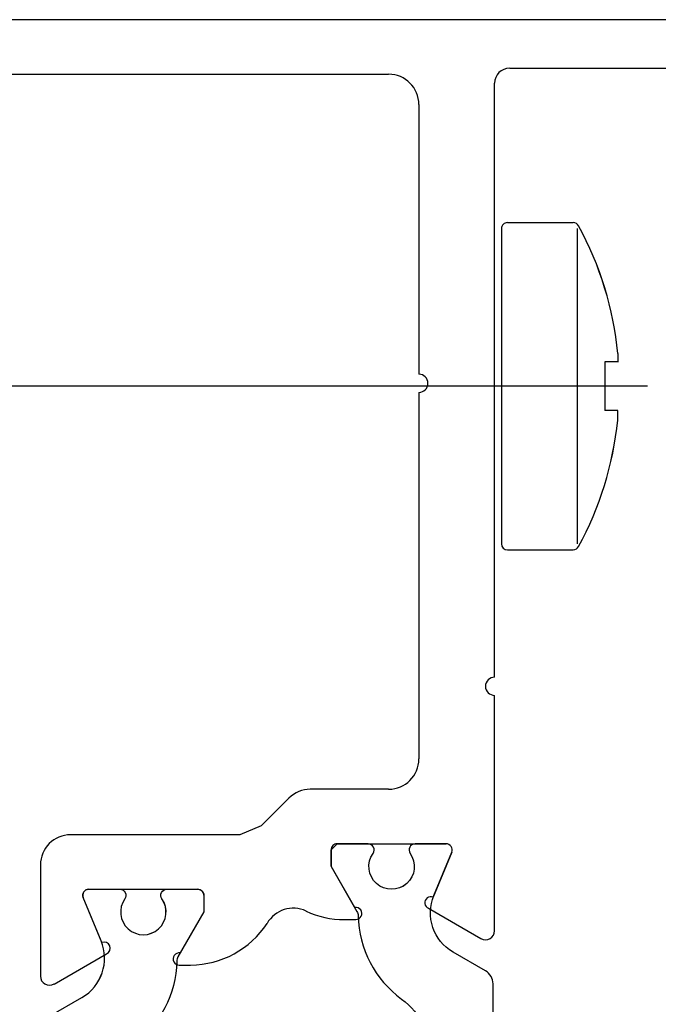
# Model space of a CAD drawing. Header units: millimetres. Extents: x 111285 to 237437, y -9513 to 52045.
# Tile 42 of 117: x 138052 to 138073, y 430 to 462. Entities that reach past the tile are written whole.
import ezdxf

# ---------------------------------------------------------------- set-up
doc = ezdxf.new("R2010")
doc.units = ezdxf.units.MM
doc.header["$LTSCALE"] = 100
doc.linetypes.add('ACAD_ISO10W100', pattern=[18, 12, -3, 0, -3])
doc.layers.get('0').update_dxf_attribs({"color": 252})
doc.layers.add('0-BUITENKOZIJNEN', color=252, linetype='Continuous')

# ---------------------------------------------------------------- blocks, each defined once
blk = doc.blocks.new('SR8-hori')
at = {"linetype": 'Continuous'}
for p, q in [((435.925, 50.203), (438.101, 50.203)), ((435.725, 50.003), (435.725, 39.603)), ((438.225, 50.003), (438.225, 39.603)), ((439.573, 45.878), (439.573, 45.599)), ((439.573, 45.606), (439.141, 45.606)), ((439.141, 45.603), (439.141, 44.003)), ((439.568, 43.996), (439.141, 43.996)), ((439.568, 43.679), (439.568, 44)), ((435.925, 39.403), (438.101, 39.403))]:
    blk.add_line(p, q, dxfattribs=at)
at = {"linetype": 'ACAD_ISO10W100', "ltscale": 0.25}
blk.add_line((440.549, 44.803), (394.477, 44.806), dxfattribs=at)
at = {"linetype": 'Continuous'}
for points in [[(435.45, 9.325), (435.45, 25.075, 0.267949), (435.2, 25.508), (434.132, 26.125, -0.376373), (433.496, 27.998), (434.087, 29.424, 0.534511), (433.902, 29.7), (432.875, 29.7, 0.609065), (432.712, 29.384, -1.936492), (431.488, 29.384, 0.609065), (431.325, 29.7), (430.3, 29.7, 0.414214), (430.1, 29.5), (430.1, 28.95), (430.956, 27.468, -0.126173), (430.996, 27.325, 0.233397), (432.427, 24.576, -0.239087), (433.45, 22.559)], [(420.8, 24.008), (421.868, 24.625, 0.376373), (422.504, 26.498), (421.913, 27.924, -0.534511), (422.098, 28.2), (423.125, 28.2, -0.609065), (423.288, 27.884, 1.936492), (424.512, 27.884, -0.609065), (424.675, 28.2), (425.7, 28.2, -0.414214), (425.9, 28), (425.9, 27.45), (425.044, 25.968, 0.126173), (425.004, 25.825, -0.233397), (423.573, 23.076, 0.239087)]]:
    blk.add_lwpolyline(points, format="xyb", dxfattribs=at)
for centre, radius, start, end in [((435.925, 50.003), 0.2, 89.9999, 179.9999), ((438.101, 50.003), 0.2, 28.5733, 89.9999), ((428.553, 44.803), 11.072, 5.5705, 28.5733), ((428.553, 44.803), 11.072, 331.4265, 354.1726), ((435.925, 39.603), 0.2, 179.9999, 269.9999), ((438.101, 39.603), 0.2, 269.9999, 331.4266)]:
    blk.add_arc(centre, radius, start, end, dxfattribs=at)
at = {"layer": '0-BUITENKOZIJNEN', "linetype": 'Continuous'}
for p, q in [((449.5, 56.9), (407, 56.9)), ((436, 55.3), (436, 55.3)), ((436, 55.3), (441.5, 55.3)), ((408.5, 55.1), (432, 55.1)), ((435.5, 35.2), (435.5, 54.8)), ((435.5, 54.8), (435.5, 54.8)), ((433, 54.1), (433, 54.1)), ((433, 54.1), (433, 45.2)), ((433, 44.6), (433, 32.5)), ((435.5, 35.2), (435.5, 35.2)), ((435.5, 26.833), (435.5, 34.6)), ((435.5, 34.6), (435.5, 34.6)), ((428.707, 31.207), (427.793, 30.293)), ((428.707, 31.207), (428.707, 31.207)), ((432, 31.5), (429.414, 31.5)), ((432, 31.5), (432, 31.5)), ((427.793, 30.293), (427.086, 30)), ((427.086, 30), (421.5, 30)), ((427.086, 30), (427.086, 30)), ((430.1, 29.5), (430.3, 29.7)), ((430.3, 29.7), (433.902, 29.7)), ((433.902, 29.7), (433.902, 29.7)), ((430.1, 28.96), (430.1, 29.5)), ((430.1, 29.5), (430.1, 29.5)), ((434.087, 29.424), (433.473, 27.942)), ((434.087, 29.424), (434.087, 29.424)), ((420.5, 29), (420.5, 25.333)), ((430.886, 27.598), (430.1, 28.96)), ((422.098, 28.2), (425.7, 28.2)), ((425.7, 28.2), (425.7, 28.2)), ((425.9, 28), (425.9, 27.46)), ((422.527, 26.442), (421.913, 27.924)), ((421.913, 27.924), (421.913, 27.924)), ((433.473, 27.942), (433.473, 27.942)), ((425.9, 27.46), (425.114, 26.098)), ((429.274, 27.48), (429.274, 27.48)), ((433.32, 27.572), (433.32, 27.572)), ((433.32, 27.572), (434.421, 26.936)), ((427.986, 27.073), (427.986, 27.073)), ((430.539, 27.2), (430.916, 27.2)), ((434.421, 26.936), (434.421, 26.936)), ((434.421, 26.936), (435.05, 26.573)), ((422.527, 26.442), (422.527, 26.442)), ((421.579, 25.436), (422.68, 26.072)), ((425.114, 26.098), (425.114, 26.098)), ((425.084, 25.7), (425.084, 25.7)), ((425.084, 25.7), (425.461, 25.7)), ((420.95, 25.073), (421.579, 25.436)), ((421.579, 25.436), (421.579, 25.436)), ((420.95, 25.073), (420.95, 25.073))]:
    blk.add_line(p, q, dxfattribs=at)
for centre, radius, start, end in [((436, 54.8), 0.5, 90, 180), ((432, 54.1), 1, 0, 90), ((433, 44.9), 0.3, 270, 90), ((435.5, 34.9), 0.3, 90, 270), ((432, 32.5), 1, 270, 0), ((429.414, 30.5), 1, 90, 135), ((421.5, 29), 1, 90, 180), ((433.902, 29.5), 0.2, 337.5, 90), ((422.098, 28), 0.2, 90, 202.5), ((425.7, 28), 0.2, 0, 90), ((433.396, 27.757), 0.2, 67.5, 247.5), ((428.852, 26.573), 1, 65.0585, 150), ((430.539, 30.2), 3, 245.0585, 270), ((430.916, 27.4), 0.2, 270, 98.5293), ((425.444, 28.739), 3.039, 270.321, 326.7561), ((435.2, 26.833), 0.3, 240, 0), ((422.604, 26.257), 0.2, 292.5, 112.5), ((425.084, 25.9), 0.2, 81.4707, 270), ((420.8, 25.333), 0.3, 180, 300)]:
    blk.add_arc(centre, radius, start, end, dxfattribs=at)
blk = doc.blocks.new('onderlegger beganegrond')
blk.add_blockref('SR8-hori', (11480, 405.1))

msp = doc.modelspace()

# ---------------------------------------------------------------- linework, layer by layer
at = {"linetype": 'Continuous'}
for p, q in [((138067.924, 455.303), (138070.099, 455.303)), ((138067.924, 455.303), (138070.099, 455.303)), ((138067.924, 455.303), (138070.099, 455.303)), ((138067.724, 455.103), (138067.724, 444.703)), ((138067.724, 455.103), (138067.724, 444.703)), ((138067.724, 455.103), (138067.724, 444.703)), ((138070.224, 455.103), (138070.224, 444.703)), ((138070.224, 455.103), (138070.224, 444.703)), ((138070.224, 455.103), (138070.224, 444.703)), ((138071.571, 450.978), (138071.571, 450.699)), ((138071.571, 450.978), (138071.571, 450.699)), ((138071.571, 450.978), (138071.571, 450.699)), ((138071.571, 450.706), (138071.139, 450.706)), ((138071.571, 450.706), (138071.139, 450.706)), ((138071.571, 450.706), (138071.139, 450.706)), ((138071.139, 450.703), (138071.139, 449.103)), ((138071.139, 450.703), (138071.139, 449.103)), ((138071.139, 450.703), (138071.139, 449.103)), ((138071.566, 449.096), (138071.139, 449.096)), ((138071.566, 449.096), (138071.139, 449.096)), ((138071.566, 449.096), (138071.139, 449.096)), ((138071.566, 448.779), (138071.566, 449.1)), ((138071.566, 448.779), (138071.566, 449.1)), ((138071.566, 448.779), (138071.566, 449.1)), ((138067.924, 444.503), (138070.099, 444.503)), ((138067.924, 444.503), (138070.099, 444.503)), ((138067.924, 444.503), (138070.099, 444.503))]:
    msp.add_line(p, q, dxfattribs=at)
at = {"linetype": 'ACAD_ISO10W100', "ltscale": 0.25}
msp.add_line((138072.547, 449.903), (138026.475, 449.906), dxfattribs=at)
msp.add_line((138072.547, 449.903), (138026.475, 449.906), dxfattribs=at)
msp.add_line((138072.547, 449.903), (138026.475, 449.906), dxfattribs=at)
at = {"linetype": 'Continuous'}
for points in [[(138067.449, 414.425), (138067.449, 430.175, 0.267949), (138067.199, 430.608), (138066.13, 431.225, -0.376373), (138065.495, 433.098), (138066.085, 434.524, 0.534511), (138065.9, 434.8), (138064.873, 434.8, 0.609065), (138064.71, 434.484, -1.936492), (138063.487, 434.484, 0.609065), (138063.324, 434.8), (138062.299, 434.8, 0.414214), (138062.099, 434.6), (138062.099, 434.05), (138062.954, 432.568, -0.126173), (138062.994, 432.425, 0.233397), (138064.426, 429.676, -0.239087), (138065.449, 427.659)], [(138067.449, 414.425), (138067.449, 430.175, 0.267949), (138067.199, 430.608), (138066.13, 431.225, -0.376373), (138065.495, 433.098), (138066.085, 434.524, 0.534511), (138065.9, 434.8), (138064.873, 434.8, 0.609065), (138064.71, 434.484, -1.936492), (138063.487, 434.484, 0.609065), (138063.324, 434.8), (138062.299, 434.8, 0.414214), (138062.099, 434.6), (138062.099, 434.05), (138062.954, 432.568, -0.126173), (138062.994, 432.425, 0.233397), (138064.426, 429.676, -0.239087), (138065.449, 427.659)], [(138067.449, 414.425), (138067.449, 430.175, 0.267949), (138067.199, 430.608), (138066.13, 431.225, -0.376373), (138065.495, 433.098), (138066.085, 434.524, 0.534511), (138065.9, 434.8), (138064.873, 434.8, 0.609065), (138064.71, 434.484, -1.936492), (138063.487, 434.484, 0.609065), (138063.324, 434.8), (138062.299, 434.8, 0.414214), (138062.099, 434.6), (138062.099, 434.05), (138062.954, 432.568, -0.126173), (138062.994, 432.425, 0.233397), (138064.426, 429.676, -0.239087), (138065.449, 427.659)], [(138052.799, 429.108), (138053.867, 429.725, 0.376373), (138054.502, 431.598), (138053.912, 433.024, -0.534511), (138054.097, 433.3), (138055.124, 433.3, -0.609065), (138055.287, 432.984, 1.936492), (138056.51, 432.984, -0.609065), (138056.673, 433.3), (138057.699, 433.3, -0.414214), (138057.899, 433.1), (138057.899, 432.55), (138057.043, 431.068, 0.126173), (138057.003, 430.925, -0.233397), (138055.571, 428.176, 0.239087)], [(138052.799, 429.108), (138053.867, 429.725, 0.376373), (138054.502, 431.598), (138053.912, 433.024, -0.534511), (138054.097, 433.3), (138055.124, 433.3, -0.609065), (138055.287, 432.984, 1.936492), (138056.51, 432.984, -0.609065), (138056.673, 433.3), (138057.699, 433.3, -0.414214), (138057.899, 433.1), (138057.899, 432.55), (138057.043, 431.068, 0.126173), (138057.003, 430.925, -0.233397), (138055.571, 428.176, 0.239087)], [(138052.799, 429.108), (138053.867, 429.725, 0.376373), (138054.502, 431.598), (138053.912, 433.024, -0.534511), (138054.097, 433.3), (138055.124, 433.3, -0.609065), (138055.287, 432.984, 1.936492), (138056.51, 432.984, -0.609065), (138056.673, 433.3), (138057.699, 433.3, -0.414214), (138057.899, 433.1), (138057.899, 432.55), (138057.043, 431.068, 0.126173), (138057.003, 430.925, -0.233397), (138055.571, 428.176, 0.239087)]]:
    msp.add_lwpolyline(points, format="xyb", dxfattribs=at)
for centre, radius, start, end in [((138067.924, 455.103), 0.2, 89.9999, 179.9999), ((138067.924, 455.103), 0.2, 89.9999, 179.9999), ((138067.924, 455.103), 0.2, 89.9999, 179.9999), ((138070.099, 455.103), 0.2, 28.5733, 89.9999), ((138070.099, 455.103), 0.2, 28.5733, 89.9999), ((138070.099, 455.103), 0.2, 28.5733, 89.9999), ((138060.551, 449.903), 11.072, 5.5705, 28.5733), ((138060.551, 449.903), 11.072, 5.5705, 28.5733), ((138060.551, 449.903), 11.072, 5.5705, 28.5733), ((138060.551, 449.903), 11.072, 331.4265, 354.1726), ((138060.551, 449.903), 11.072, 331.4265, 354.1726), ((138060.551, 449.903), 11.072, 331.4265, 354.1726), ((138067.924, 444.703), 0.2, 179.9999, 269.9999), ((138067.924, 444.703), 0.2, 179.9999, 269.9999), ((138067.924, 444.703), 0.2, 179.9999, 269.9999), ((138070.099, 444.703), 0.2, 269.9999, 331.4266), ((138070.099, 444.703), 0.2, 269.9999, 331.4266), ((138070.099, 444.703), 0.2, 269.9999, 331.4266)]:
    msp.add_arc(centre, radius, start, end, dxfattribs=at)
at = {"layer": '0-BUITENKOZIJNEN', "linetype": 'Continuous'}
for p, q in [((138081.499, 462), (138038.999, 462)), ((138081.499, 462), (138038.999, 462)), ((138081.499, 462), (138038.999, 462)), ((138040.499, 460.2), (138063.999, 460.2)), ((138040.499, 460.2), (138063.999, 460.2)), ((138040.499, 460.2), (138063.999, 460.2)), ((138067.999, 460.4), (138067.999, 460.4)), ((138067.999, 460.4), (138073.499, 460.4)), ((138067.999, 460.4), (138067.999, 460.4)), ((138067.999, 460.4), (138073.499, 460.4)), ((138067.999, 460.4), (138067.999, 460.4)), ((138067.999, 460.4), (138073.499, 460.4)), ((138067.499, 440.3), (138067.499, 459.9)), ((138067.499, 459.9), (138067.499, 459.9)), ((138067.499, 440.3), (138067.499, 459.9)), ((138067.499, 459.9), (138067.499, 459.9)), ((138067.499, 440.3), (138067.499, 459.9)), ((138067.499, 459.9), (138067.499, 459.9)), ((138064.999, 459.2), (138064.999, 459.2)), ((138064.999, 459.2), (138064.999, 450.3)), ((138064.999, 459.2), (138064.999, 459.2)), ((138064.999, 459.2), (138064.999, 450.3)), ((138064.999, 459.2), (138064.999, 459.2)), ((138064.999, 459.2), (138064.999, 450.3)), ((138064.999, 449.7), (138064.999, 437.6)), ((138064.999, 449.7), (138064.999, 437.6)), ((138064.999, 449.7), (138064.999, 437.6)), ((138067.499, 440.3), (138067.499, 440.3)), ((138067.499, 440.3), (138067.499, 440.3)), ((138067.499, 440.3), (138067.499, 440.3)), ((138067.499, 431.933), (138067.499, 439.7)), ((138067.499, 439.7), (138067.499, 439.7)), ((138067.499, 431.933), (138067.499, 439.7)), ((138067.499, 439.7), (138067.499, 439.7)), ((138067.499, 431.933), (138067.499, 439.7)), ((138067.499, 439.7), (138067.499, 439.7)), ((138063.999, 436.6), (138061.413, 436.6)), ((138063.999, 436.6), (138061.413, 436.6)), ((138063.999, 436.6), (138061.413, 436.6)), ((138063.999, 436.6), (138063.999, 436.6)), ((138063.999, 436.6), (138063.999, 436.6)), ((138063.999, 436.6), (138063.999, 436.6)), ((138060.706, 436.307), (138059.791, 435.393)), ((138060.706, 436.307), (138059.791, 435.393)), ((138060.706, 436.307), (138059.791, 435.393)), ((138060.706, 436.307), (138060.706, 436.307)), ((138060.706, 436.307), (138060.706, 436.307)), ((138060.706, 436.307), (138060.706, 436.307)), ((138059.791, 435.393), (138059.084, 435.1)), ((138059.791, 435.393), (138059.084, 435.1)), ((138059.791, 435.393), (138059.084, 435.1)), ((138059.084, 435.1), (138053.499, 435.1)), ((138059.084, 435.1), (138053.499, 435.1)), ((138059.084, 435.1), (138053.499, 435.1)), ((138059.084, 435.1), (138059.084, 435.1)), ((138059.084, 435.1), (138059.084, 435.1)), ((138059.084, 435.1), (138059.084, 435.1)), ((138062.099, 434.6), (138062.299, 434.8)), ((138062.099, 434.6), (138062.299, 434.8)), ((138062.099, 434.6), (138062.299, 434.8)), ((138062.099, 434.06), (138062.099, 434.6)), ((138062.099, 434.6), (138062.099, 434.6)), ((138062.099, 434.06), (138062.099, 434.6)), ((138062.099, 434.6), (138062.099, 434.6)), ((138062.099, 434.06), (138062.099, 434.6)), ((138062.099, 434.6), (138062.099, 434.6)), ((138062.299, 434.8), (138065.9, 434.8)), ((138062.299, 434.8), (138065.9, 434.8)), ((138062.299, 434.8), (138065.9, 434.8)), ((138066.085, 434.524), (138065.471, 433.042)), ((138066.085, 434.524), (138065.471, 433.042)), ((138066.085, 434.524), (138065.471, 433.042)), ((138065.9, 434.8), (138065.9, 434.8)), ((138065.9, 434.8), (138065.9, 434.8)), ((138065.9, 434.8), (138065.9, 434.8)), ((138066.085, 434.524), (138066.085, 434.524)), ((138066.085, 434.524), (138066.085, 434.524)), ((138066.085, 434.524), (138066.085, 434.524)), ((138052.499, 434.1), (138052.499, 430.433)), ((138052.499, 434.1), (138052.499, 430.433)), ((138052.499, 434.1), (138052.499, 430.433)), ((138062.885, 432.698), (138062.099, 434.06)), ((138062.885, 432.698), (138062.099, 434.06)), ((138062.885, 432.698), (138062.099, 434.06)), ((138054.097, 433.3), (138057.699, 433.3)), ((138054.097, 433.3), (138057.699, 433.3)), ((138054.097, 433.3), (138057.699, 433.3)), ((138057.699, 433.3), (138057.699, 433.3)), ((138057.699, 433.3), (138057.699, 433.3)), ((138057.699, 433.3), (138057.699, 433.3)), ((138054.526, 431.542), (138053.912, 433.024)), ((138053.912, 433.024), (138053.912, 433.024)), ((138054.526, 431.542), (138053.912, 433.024)), ((138053.912, 433.024), (138053.912, 433.024)), ((138054.526, 431.542), (138053.912, 433.024)), ((138053.912, 433.024), (138053.912, 433.024)), ((138057.899, 433.1), (138057.899, 432.56)), ((138057.899, 433.1), (138057.899, 432.56)), ((138057.899, 433.1), (138057.899, 432.56)), ((138065.471, 433.042), (138065.471, 433.042)), ((138065.471, 433.042), (138065.471, 433.042)), ((138065.471, 433.042), (138065.471, 433.042)), ((138057.899, 432.56), (138057.112, 431.198)), ((138057.899, 432.56), (138057.112, 431.198)), ((138057.899, 432.56), (138057.112, 431.198)), ((138061.272, 432.58), (138061.272, 432.58)), ((138061.272, 432.58), (138061.272, 432.58)), ((138061.272, 432.58), (138061.272, 432.58)), ((138065.318, 432.672), (138065.318, 432.672)), ((138065.318, 432.672), (138066.42, 432.036)), ((138065.318, 432.672), (138065.318, 432.672)), ((138065.318, 432.672), (138066.42, 432.036)), ((138065.318, 432.672), (138065.318, 432.672)), ((138065.318, 432.672), (138066.42, 432.036)), ((138062.537, 432.3), (138062.915, 432.3)), ((138062.537, 432.3), (138062.915, 432.3)), ((138062.537, 432.3), (138062.915, 432.3)), ((138059.984, 432.173), (138059.984, 432.173)), ((138059.984, 432.173), (138059.984, 432.173)), ((138059.984, 432.173), (138059.984, 432.173)), ((138066.42, 432.036), (138066.42, 432.036)), ((138066.42, 432.036), (138067.049, 431.673)), ((138066.42, 432.036), (138066.42, 432.036)), ((138066.42, 432.036), (138067.049, 431.673)), ((138066.42, 432.036), (138066.42, 432.036)), ((138066.42, 432.036), (138067.049, 431.673)), ((138054.526, 431.542), (138054.526, 431.542)), ((138054.526, 431.542), (138054.526, 431.542)), ((138054.526, 431.542), (138054.526, 431.542)), ((138053.577, 430.536), (138054.679, 431.172)), ((138053.577, 430.536), (138054.679, 431.172)), ((138053.577, 430.536), (138054.679, 431.172)), ((138057.112, 431.198), (138057.112, 431.198)), ((138057.112, 431.198), (138057.112, 431.198)), ((138057.112, 431.198), (138057.112, 431.198)), ((138057.082, 430.8), (138057.082, 430.8)), ((138057.082, 430.8), (138057.46, 430.8)), ((138057.082, 430.8), (138057.082, 430.8)), ((138057.082, 430.8), (138057.46, 430.8)), ((138057.082, 430.8), (138057.082, 430.8)), ((138057.082, 430.8), (138057.46, 430.8)), ((138052.949, 430.173), (138053.577, 430.536)), ((138052.949, 430.173), (138053.577, 430.536)), ((138052.949, 430.173), (138053.577, 430.536)), ((138053.577, 430.536), (138053.577, 430.536)), ((138053.577, 430.536), (138053.577, 430.536)), ((138053.577, 430.536), (138053.577, 430.536)), ((138052.949, 430.173), (138052.949, 430.173)), ((138052.949, 430.173), (138052.949, 430.173)), ((138052.949, 430.173), (138052.949, 430.173))]:
    msp.add_line(p, q, dxfattribs=at)
for centre, radius, start, end in [((138063.999, 459.2), 1, 0, 90), ((138063.999, 459.2), 1, 0, 90), ((138063.999, 459.2), 1, 0, 90), ((138067.999, 459.9), 0.5, 90, 180), ((138067.999, 459.9), 0.5, 90, 180), ((138067.999, 459.9), 0.5, 90, 180), ((138064.999, 450), 0.3, 270, 90), ((138064.999, 450), 0.3, 270, 90), ((138064.999, 450), 0.3, 270, 90), ((138067.499, 440), 0.3, 90, 270), ((138067.499, 440), 0.3, 90, 270), ((138067.499, 440), 0.3, 90, 270), ((138063.999, 437.6), 1, 270, 0), ((138063.999, 437.6), 1, 270, 0), ((138063.999, 437.6), 1, 270, 0), ((138061.413, 435.6), 1, 90, 135), ((138061.413, 435.6), 1, 90, 135), ((138061.413, 435.6), 1, 90, 135), ((138053.499, 434.1), 1, 90, 180), ((138053.499, 434.1), 1, 90, 180), ((138053.499, 434.1), 1, 90, 180), ((138065.9, 434.6), 0.2, 337.5, 90), ((138065.9, 434.6), 0.2, 337.5, 90), ((138065.9, 434.6), 0.2, 337.5, 90), ((138054.097, 433.1), 0.2, 90, 202.5), ((138054.097, 433.1), 0.2, 90, 202.5), ((138054.097, 433.1), 0.2, 90, 202.5), ((138057.699, 433.1), 0.2, 0, 90), ((138057.699, 433.1), 0.2, 0, 90), ((138057.699, 433.1), 0.2, 0, 90), ((138065.395, 432.857), 0.2, 67.5, 247.5), ((138065.395, 432.857), 0.2, 67.5, 247.5), ((138065.395, 432.857), 0.2, 67.5, 247.5), ((138060.851, 431.673), 1, 65.0585, 150), ((138060.851, 431.673), 1, 65.0585, 150), ((138060.851, 431.673), 1, 65.0585, 150), ((138062.537, 435.3), 3, 245.0585, 270), ((138062.537, 435.3), 3, 245.0585, 270), ((138062.537, 435.3), 3, 245.0585, 270), ((138062.915, 432.5), 0.2, 270, 98.5293), ((138062.915, 432.5), 0.2, 270, 98.5293), ((138062.915, 432.5), 0.2, 270, 98.5293), ((138057.443, 433.839), 3.039, 270.321, 326.7561), ((138057.443, 433.839), 3.039, 270.321, 326.7561), ((138057.443, 433.839), 3.039, 270.321, 326.7561), ((138067.199, 431.933), 0.3, 240, 0), ((138067.199, 431.933), 0.3, 240, 0), ((138067.199, 431.933), 0.3, 240, 0), ((138054.602, 431.357), 0.2, 292.5, 112.5), ((138054.602, 431.357), 0.2, 292.5, 112.5), ((138054.602, 431.357), 0.2, 292.5, 112.5), ((138057.082, 431), 0.2, 81.4707, 270), ((138057.082, 431), 0.2, 81.4707, 270), ((138057.082, 431), 0.2, 81.4707, 270), ((138052.799, 430.433), 0.3, 180, 300), ((138052.799, 430.433), 0.3, 180, 300), ((138052.799, 430.433), 0.3, 180, 300)]:
    msp.add_arc(centre, radius, start, end, dxfattribs=at)

# ---------------------------------------------------------------- block references
msp.add_blockref('onderlegger beganegrond', (126151.999, 0))

doc.saveas('drawing.dxf')
